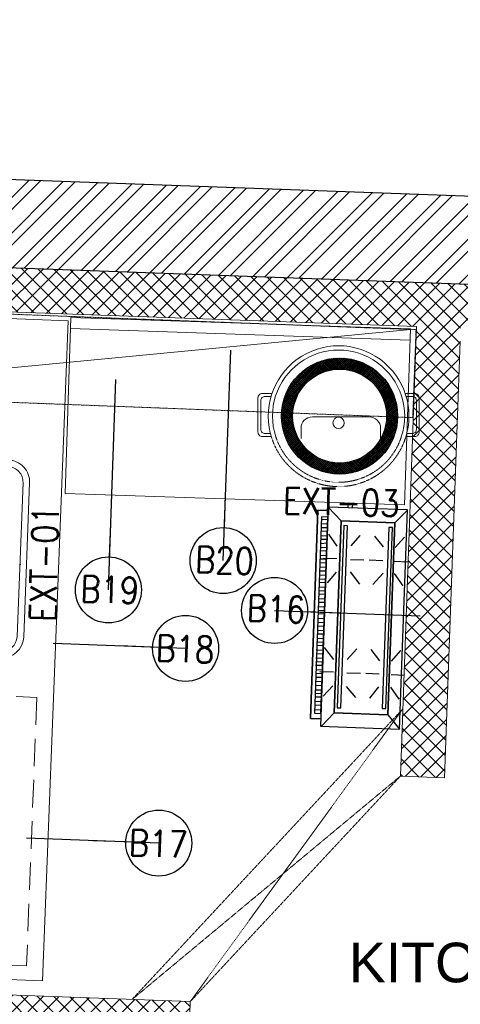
# Model space of a CAD drawing. Header units: millimetres. Extents: x 256680 to 410391, y -77299 to -22623.
# Tile 92 of 202: x 323146 to 324147, y -27393 to -25157. Entities that reach past the tile are written whole.
import ezdxf

# ---------------------------------------------------------------- set-up
doc = ezdxf.new("R2010")
doc.units = ezdxf.units.MM
doc.header["$LTSCALE"] = 2.5
for name, pattern in [('( Hidden )', [0.375, 0.25, -0.125]), ('DASHDOT2', [0.5, 0.25, -0.125, 0, -0.125]), ('HIDDEN2', [4.7625, 3.175, -1.5875])]:
    doc.linetypes.add(name, pattern=pattern)
for name, color, linetype, lineweight in [('A-WALL', 7, 'Continuous', 30), ('A_ FURN', 44, 'Continuous', 20), ('CKD Equipments', 252, 'Continuous', 0), ('ELEVATION 1', 143, 'Continuous', 18), ('ELEVATION 4', 157, 'Continuous', 9), ('EQPT', 3, 'Continuous', 9), ('FURNITURES', 30, 'Continuous', 15), ('HATCH LIGHT', 250, 'Continuous', 0), ('K Equipment', 30, 'Continuous', 9), ('K Equipment UC', 251, 'Continuous', 5), ('ROOM TEXT', 7, 'Continuous', 5), ('TEXT', 40, 'Continuous', 0), ('WALL', 132, 'Continuous', 25)]:
    doc.layers.add(name, color=color, linetype=linetype, lineweight=lineweight)
doc.layers.add('kitchen equip1', color=8, linetype='Continuous')
doc.styles.add('MTEXT', font='romans.shx', dxfattribs={"width": 0.85})
doc.styles.add('RG_3F_TITLE BLOCK_A1$0$A1 TBLOCK LBV$0$Style-arial', font='arial.ttf')
doc.styles.get("Standard").update_dxf_attribs({"font": 'GOTHIC.TTF'})
doc.dimstyles.new('AJKD_30', dxfattribs={"dimscale": 30, "dimtxt": 2, "dimasz": 1, "dimexe": 0.8, "dimexo": 0.8, "dimgap": 0.5, "dimtad": 1, "dimdec": 0, "dimzin": 0, "dimdsep": 46, "dimtxsty": 'Standard', "dimblk": 'ARCHTICK', "dimcen": 0.125, "dimclrd": 251, "dimclre": 251, "dimclrt": 42, "dimadec": 0, "dimazin": 0, "dimtfac": 1, "dimtdec": 0, "dimtix": 1, "dimtmove": 0, "dimatfit": 3, "dimfxl": 1, "dimtolj": 1, "dimtzin": 0, "dimarcsym": 1})

# ---------------------------------------------------------------- blocks, each defined once
blk = doc.blocks.new('awreg')
at = {"layer": 'K Equipment'}
for p, q in [((60713.5, 14498.1, -7.4), (60700.7, 14499.7, -7.4)), ((60720.2, 14494.7, -7.4), (60701.9, 14492.1, -7.4)), ((60713.5, 14498.1, -7.4), (60745.1, 14498.1, -7.4)), ((60720.2, 14494.7, -7.4), (60740.3, 14494.7, -7.4)), ((60804.5, 14486.4, -7.4), (60740.3, 14494.7, -7.4)), ((60804.5, 14506.4, -7.4), (60745.1, 14498.1, -7.4)), ((60804.5, 14506.4, -7.4), (60948, 14506.4, -7.4)), ((60853.3, 14486.4, -7.4), (60853.3, 14506.4, -7.4)), ((60866.2, 14496.4, -7.4), (60866.2, 14311.9, -7.4)), ((60886.2, 14496.4, -7.4), (60886.2, 14311.9, -7.4)), ((60899.2, 14486.4, -7.4), (60899.2, 14506.4, -7.4)), ((60948, 14506.4, -7.4), (61007.4, 14498.1, -7.4)), ((60948, 14486.4, -7.4), (61012.2, 14494.7, -7.4)), ((61039, 14498.1, -7.4), (61007.4, 14498.1, -7.4)), ((61032.2, 14494.7, -7.4), (61012.2, 14494.7, -7.4)), ((61032.2, 14494.7, -7.4), (61050.6, 14492.1, -7.4)), ((61039, 14498.1, -7.4), (61051.8, 14499.8, -7.4)), ((60804.5, 14486.4, -7.4), (60866.2, 14486.4, -7.4)), ((60886.3, 14486.4, -7.4), (60948, 14486.4, -7.4)), ((60701.2, 14430.2, -7.4), (61051.2, 14430.2, -7.4)), ((60701.2, 14415.2, -7.4), (61051.2, 14415.2, -7.4)), ((60741.2, 14224.4, -7.4), (60741.2, 14414.4, -7.4)), ((60651.2, 14380.2, -7.4), (60651.2, 13980.2, -7.4)), ((60666.2, 14380.2, -7.4), (60666.2, 13980.2, -7.4)), ((61086.2, 14380.2, -7.4), (61086.2, 13980.2, -7.4)), ((61101.2, 14380.2, -7.4), (61101.2, 13980.2, -7.4)), ((60651.2, 14314.4, -7.4), (60841.2, 14314.4, -7.4)), ((60701.2, 13945.2, -7.4), (61051.2, 13945.2, -7.4)), ((60701.2, 13930.2, -7.4), (61051.2, 13930.2, -7.4))]:
    blk.add_line(p, q, dxfattribs=at)
for centre, radius in [((60804.5, 14496.4, -7.4), 10), ((60948, 14496.4, -7.4), 10), ((60948, 14496.4, -7.4), 10), ((60741.2, 14314.4, -7.4), 50), ((60741.2, 14314.4, -7.4), 25)]:
    blk.add_circle(centre, radius, dxfattribs=at)
for centre, radius, start, end in [((60804.5, 14496.4, -7.4), 20.9, 28.5539, 159.6794), ((60948, 14496.4, -7.4), 20.9, 20.3274, 151.4528), ((60707.6, 14496.9, -7.4), 7.49, 157.3857, 219.5836), ((60876.2, 14496.4, -7.4), 10, 0.0044, 180.0034), ((61044.8, 14496.9, -7.4), 7.49, 320.4232, 22.6211), ((60804.5, 14496.4, -7.4), 20.9, 200.9658, 331.4528), ((60948, 14496.4, -7.4), 20.9, 208.5539, 339.0409), ((60701.2, 14380.2, -7.4), 50, 90.004, 180.004), ((61051.2, 14380.2, -7.4), 50, 0.004, 90.004), ((60701.2, 14380.2, -7.4), 35, 90.004, 180.004), ((61051.2, 14380.2, -7.4), 35, 0.004, 90.004), ((60876.2, 14311.9, -7.4), 10, 180.0034, 0.0034), ((60701.2, 13980.2, -7.4), 50, 180.004, 270.004), ((60701.2, 13980.2, -7.4), 35, 180.004, 270.004), ((61051.2, 13980.2, -7.4), 50, 270.004, 0.004), ((61051.2, 13980.2, -7.4), 35, 270.004, 0.004)]:
    blk.add_arc(centre, radius, start, end, dxfattribs=at)
blk = doc.blocks.new('G$C62143A14')
at = {"linetype": 'Continuous', "lineweight": 0}
for p, q in [((144.5, 0.3), (145.7, 0.6)), ((144.5, 0.3), (144.5, 0.3)), ((145.9, 0.3), (144.5, 0))]:
    blk.add_line(p, q, dxfattribs=at)
blk.add_arc((145.7, 0.8), 0.175, 280.6162, 1.5356, dxfattribs=at)
blk = doc.blocks.new('G$C46422E3B')
at = {"layer": 'A_ FURN', "ltscale": 2}
h = blk.add_hatch(dxfattribs=at)
h.set_pattern_fill('ANSI37', color=15)
h.set_pattern_definition([(45, (111347.439, 475109.8173), (-2.24506403, 2.24506403), []), (135, (111347.439, 475109.8173), (-2.24506403, -2.24506403), [])])
edge = h.paths.add_edge_path()
edge.add_arc((131.7, 131.7), 131.7, 0, 360)
edge = h.paths.add_edge_path(flags=16)
edge.add_arc((131.7, 131.7), 106.7, 0, 360)
at = {"layer": 'kitchen equip1'}
for radius in [131.7, 106.7]:
    blk.add_circle((131.7, 131.7), radius, dxfattribs=at)
blk = doc.blocks.new('A$C7a6a0475')
for p, q in [((325.4, 415.9), (289.6, 415.9)), ((249.6, 175.9), (249.6, 375.9)), ((325.4, 135.9), (289.6, 135.9))]:
    blk.add_line(p, q)
at = {"elevation": 0}
for points in [[(167.8, 518), (167.8, 552.3, -0.414214), (182.8, 567.3), (303.7, 567.3, -0.414214), (318.7, 552.3), (318.7, 520.7)], [(177.8, 521.1), (177.8, 542.3, -0.414214), (192.8, 557.3), (293.7, 557.3, -0.414214), (308.7, 542.3), (308.7, 523.5)], [(167.8, 49.3), (167.8, 15, 0.414214), (182.8, 0), (303.7, 0, 0.414214), (318.7, 15), (318.7, 46.6)], [(177.8, 46.2), (177.8, 25, 0.414214), (192.8, 10), (293.7, 10, 0.414214), (308.7, 25), (308.7, 43.8)]]:
    blk.add_lwpolyline(points, format="xyb", dxfattribs=at)
blk.add_circle((271.1, 283.7), 20)
for centre, radius, start, end in [((247.5, 283.7), 247.5, 71.6585, 288.3415), ((247.5, 283.7), 232.5, 71.6585, 288.3415), ((289.6, 375.9), 40, 90, 180), ((289.6, 175.9), 40, 180, 270)]:
    blk.add_arc(centre, radius, start, end)
at = {"linetype": 'HIDDEN2', "ltscale": 0.1}
for radius in [232.5, 247.5]:
    blk.add_arc((247.5, 283.7), radius, 288.3415, 71.6585, dxfattribs=at)
blk = doc.blocks.new('G$CD5B1A49A')
at = {"color": 3}
for points in [[(490, 186.8), (490, 210), (17, 210), (17, 186.8)], [(17, 186.8), (17, 210), (490, 210), (490, 186.8)], [(137.8, 188.2), (137.9, 202.6), (137.9, 202.6)], [(145.8, 188.1), (145.9, 202.5), (145.9, 202.5)], [(153.8, 188), (153.9, 202.4), (153.9, 202.4)], [(164.2, 188), (164.3, 202.4), (164.3, 202.4)], [(172.2, 187.9), (172.3, 202.3), (172.3, 202.3)], [(182.6, 187.8), (182.7, 202.2), (182.7, 202.2)], [(190.6, 187.7), (190.7, 202.1), (190.7, 202.1)], [(198.6, 187.7), (198.7, 202.1), (198.7, 202.1)], [(209, 187.6), (209.1, 202), (209.1, 202)], [(217, 187.5), (217.1, 201.9), (217.1, 201.9)], [(227.4, 187.4), (225.9, 201.8), (225.9, 201.8)], [(235.4, 187.3), (235.5, 201.7), (235.5, 201.7)], [(244.2, 187.3), (244.3, 201.7), (244.3, 201.7)], [(254.6, 187.2), (254.7, 201.6), (254.7, 201.6)], [(262.6, 187.1), (262.7, 201.5), (262.7, 201.5)], [(270.6, 187.1), (270.7, 201.5), (270.7, 201.5)], [(281, 187), (281.1, 201.4), (281.1, 201.4)], [(289, 186.9), (289.1, 201.3), (289.1, 201.3)], [(442.6, 187.2), (442.7, 201.6), (442.7, 201.6)], [(450.6, 187.1), (450.7, 201.5), (450.7, 201.5)], [(459.4, 187.1), (459.5, 201.5), (459.5, 201.5)], [(469, 187), (469.1, 201.4), (469.1, 201.4)], [(31.3, 156.5), (0.6, 184.4), (0.6, 184.4)], [(37, 186.6), (37.1, 201), (37.1, 201)], [(47.4, 188.9), (47.5, 200.9), (47.5, 200.9)], [(55.4, 188.9), (55.5, 200.9), (55.5, 200.9)], [(65.8, 188.8), (65.9, 200.8), (65.9, 200.8)], [(92.5, 161.7), (68.6, 182.6), (68.6, 182.6)], [(73.8, 188.7), (73.9, 200.7), (73.9, 200.7)], [(81.8, 188.6), (81.9, 200.6), (81.9, 200.6)], [(92.2, 188.6), (92.3, 200.6), (92.3, 200.6)], [(101, 188.5), (101.1, 200.5), (101.1, 200.5)], [(110.6, 188.4), (110.7, 200.4), (110.7, 200.4)], [(119.4, 188.3), (119.5, 200.3), (119.5, 200.3)], [(123.7, 161.6), (123.8, 192.8), (123.8, 192.8)], [(127.4, 188.3), (127.5, 200.3), (127.5, 200.3)], [(152.5, 161.5), (179, 183.8), (179, 183.8)], [(299.4, 186.8), (299.5, 201.2), (299.5, 201.2)], [(307.4, 186.7), (307.5, 201.1), (307.5, 201.1)], [(315.4, 186.7), (315.5, 201.1), (315.5, 201.1)], [(325.8, 186.6), (325.9, 201), (325.9, 201)], [(350.9, 163.3), (326.2, 183.3), (326.2, 183.3)], [(333.8, 186.5), (333.9, 200.9), (333.9, 200.9)], [(342.6, 186.4), (342.7, 200.8), (342.7, 200.8)], [(352.2, 188), (352.3, 200.8), (352.3, 200.8)], [(361, 187.9), (361.1, 200.7), (361.1, 200.7)], [(370.6, 187.8), (370.7, 200.6), (370.7, 200.6)], [(379.4, 187.7), (379.5, 200.5), (379.5, 200.5)], [(381.3, 163.2), (381.4, 193.6), (381.4, 193.6)], [(387.4, 187.7), (387.5, 200.5), (387.5, 200.5)], [(397.8, 187.6), (397.9, 200.4), (397.9, 200.4)], [(405.8, 187.5), (405.9, 200.3), (405.9, 200.3)], [(410.1, 163.1), (436.6, 183), (436.6, 183)], [(416.2, 187.4), (413.9, 200.2), (413.9, 200.2)], [(424.2, 187.4), (424.3, 200.2), (424.3, 200.2)], [(432.2, 187.3), (432.3, 200.1), (432.3, 200.1)], [(467.7, 156.5), (498.2, 186.8), (498.2, 186.8)], [(498, 131.6), (508.4, 131.6), (508.4, 142), (498, 142)], [(92.4, 131.3), (68.3, 109), (68.3, 109)], [(123.6, 131.2), (123.5, 100), (123.5, 100)], [(154, 131.1), (178.7, 110.2), (178.7, 110.2)], [(353.2, 132.1), (325.9, 109.7), (325.9, 109.7)], [(381.2, 132), (381.1, 101.6), (381.1, 101.6)], [(412.4, 131.9), (436.3, 111.8), (436.3, 111.8)], [(381, 58.4), (381.1, 89.6), (381.1, 89.6)], [(94.6, 57.7), (68.2, 77.8), (68.2, 77.8)], [(123.4, 57.6), (123.5, 88), (123.5, 88)], [(153.8, 57.5), (178.6, 77.4), (178.6, 77.4)], [(353, 56.9), (325.8, 79.3), (325.8, 79.3)], [(412.2, 58.3), (436.2, 79), (436.2, 79)], [(31.3, 34.7), (0, 6.8), (0, 6.8)], [(94.5, 30.5), (68, 10.6), (68, 10.6)], [(123.3, 30.4), (123.2, 0), (123.2, 0)], [(153.7, 30.3), (178.4, 10.2), (178.4, 10.2)], [(352.9, 32.1), (325.6, 11.3), (325.6, 11.3)], [(380.9, 32), (380.8, 0.8), (380.8, 0.8)], [(412.1, 31.9), (436, 11), (436, 11)], [(467.7, 34.7), (497.6, 6.8), (497.6, 6.8)]]:
    blk.add_lwpolyline(points, dxfattribs=at)
for points in [[(475.5, 201.3), (29, 201.3), (29, 186.8), (475.5, 186.7)], [(498.2, 186.8), (0, 186.8), (0, 6.8), (498.2, 6.8)], [(467.7, 156.5), (467.7, 34.7), (31.3, 34.7), (31.3, 156.5)], [(31.3, 34.7), (467.7, 34.7), (467.7, 156.5), (31.3, 156.5)], [(457.3, 150.1), (43.7, 150.1), (43.6, 141.9), (457.3, 141.9)], [(43.6, 141.9), (457.3, 141.9), (457.3, 150.1), (43.6, 150.1)], [(456.9, 47.7), (45.7, 47.7), (45.7, 39.4), (456.9, 39.4)], [(45.7, 39.4), (456.9, 39.4), (456.9, 47.7), (45.7, 47.7)]]:
    blk.add_lwpolyline(points, close=True, dxfattribs=at)
blk = doc.blocks.new('_ArchTick')
at = {"color": 0, "linetype": 'ByBlock', "const_width": 0.15}
blk.add_lwpolyline([(-0.5, -0.5), (0.5, 0.5)], dxfattribs=at)

msp = doc.modelspace()

# ---------------------------------------------------------------- hatches: boundary and pattern name
at = {"layer": 'HATCH LIGHT', "true_color": 0x636466}
h = msp.add_hatch(dxfattribs=at)
h.set_pattern_fill('ANSI32', color=251, scale=6)
h.set_pattern_definition([(45, (257511.52, -46725.026), (-40.411153, 40.411153), []), (45, (257538.46, -46725.026), (-40.411153, 40.411153), [])])
h.paths.add_polyline_path([(334654.4, -32590), (334460.4, -32638.8), (334642, -33359.7), (322089.3, -33359.6, -0.000263), (322074.8, -33559.6), (334898.6, -33559.7)])
h.paths.add_polyline_path([(322503.3, -25157.1), (322303.2, -25157.1, -0.011972), (321822, -34256), (322022.5, -34256, 0.01196)])
h.paths.add_polyline_path([(322486.9, -25697.6), (332165.8, -26046.6, 0.003501), (332659.9, -26800.6), (332827.5, -26691.5), (332277.4, -25850.5), (322493.1, -25497.7, -0.000262)])
h = msp.add_hatch(dxfattribs=at)
h.set_pattern_fill('ANSI37', color=251, scale=8)
h.set_pattern_definition([(45, (257511.52, -46725.026), (-17.960512, 17.960512), []), (135, (257511.52, -46725.026), (-17.960512, -17.960512), [])])
edge = h.paths.add_edge_path()
edge.add_line((325280.4, -25798.3), (322486.9, -25697.6))
edge.add_arc((132089.5, -19659.4), 190493.1, 356.573537, 358.183559, ccw=False)
edge.add_line((322242.1, -31044.7), (325091.3, -31044.7))
edge.add_line((325091.3, -31044.7), (325217.8, -27535.7))
edge.add_line((325217.8, -27535.7), (325117.8, -27532.1))
edge.add_line((325117.8, -27532.1), (325088.6, -28343.5))
edge.add_line((325088.6, -28343.5), (325088.6, -28343.5))
edge.add_line((325088.6, -28343.5), (325023.7, -30142.4))
edge.add_line((325023.7, -30142.4), (324994.8, -30944.7))
edge.add_line((324994.8, -30944.7), (322363.1, -30944.7))
edge.add_line((322363.1, -30944.7), (322489.1, -27449.3))
edge.add_line((322489.1, -27449.3), (323488.5, -27485.3))
edge.add_line((323488.5, -27485.3), (323529.9, -27486.8))
edge.add_line((323529.9, -27486.8), (323533.5, -27386.9))
edge.add_line((323533.5, -27386.9), (322492.7, -27349.3))
edge.add_line((322492.7, -27349.3), (322548.6, -25799.9))
edge.add_line((322548.6, -25799.9), (324047.7, -25853.9))
edge.add_line((324047.7, -25853.9), (324036.9, -26153.7))
edge.add_line((324036.9, -26153.7), (324013.5, -26801.7))
edge.add_line((324013.5, -26801.7), (324010.8, -26874.9))
edge.add_line((324010.8, -26874.9), (324110.8, -26878.5))
edge.add_line((324110.8, -26878.5), (324147.6, -25857.5))
edge.add_line((324147.6, -25857.5), (325176.9, -25894.7))
edge.add_line((325176.9, -25894.7), (325150.3, -26632.7))
edge.add_line((325150.3, -26632.7), (325250.2, -26636.3))
edge.add_line((325250.2, -26636.3), (325280.4, -25798.3))

# ---------------------------------------------------------------- linework, layer by layer
at = {"layer": 'CKD Equipments'}
for points in [[(322556.4, -25813.9), (322498.6, -27312.8), (323198, -27339.8), (323255.9, -25840.9), (322556.4, -25813.9), (322581.4, -25814.9), (322523.5, -27313.8)], [(323262.4, -25833.6), (324033.5, -25858.9), (324020, -26258.7), (323248.9, -26233.4), (323262.4, -25833.6), (323261.5, -25858.6), (324032.6, -25884.7)], [(322541.3, -26003.7), (324033.5, -25860.5)]]:
    msp.add_lwpolyline(points, dxfattribs=at)
at = {"layer": 'ELEVATION 1'}
for p, q in [((324047.7, -25853.9), (324010.8, -26874.9)), ((324146.5, -25887.2), (324110.8, -26878.5)), ((324110.8, -26878.5), (324010.8, -26874.9)), ((322492.7, -27349.3), (323533.5, -27386.9)), ((323529.9, -27486.8), (323533.5, -27386.9))]:
    msp.add_line(p, q, dxfattribs=at)
msp.add_lwpolyline([(324047.7, -25853.9), (322548.6, -25799.9)], dxfattribs=at)
at = {"layer": 'EQPT', "linetype": '( Hidden )', "lineweight": 15, "ltscale": 100, "elevation": 7.4}
msp.add_lwpolyline([(323185, -26696.3), (323161.5, -27305.9), (322551.9, -27282.4), (322575.5, -26672.8), (323185, -26696.3)], dxfattribs=at)
at = {"layer": 'HATCH LIGHT', "linetype": '( Hidden )'}
for p, q in [((324016.3, -26722.3), (323401.2, -27382.1)), ((324016.3, -26722.3), (323533.5, -27386.9)), ((323401.2, -27382.1), (324010.8, -26874.9)), ((324010.8, -26874.9), (323533.5, -27386.9))]:
    msp.add_line(p, q, dxfattribs=at)
at = {"layer": 'K Equipment', "color": 252, "linetype": 'DASHDOT2', "lineweight": 5, "ltscale": 2, "true_color": 0x939598}
msp.add_lwpolyline([(324038.8, -26060.8), (322539.8, -26003.7), (322547.5, -25803.8), (324046.4, -25861)], close=True, dxfattribs=at)
at = {"layer": 'WALL'}
msp.add_line((332277.4, -25850.5), (322494.1, -25497.7), dxfattribs=at)
at = {"layer": 'WALL', "flags": 128}
msp.add_lwpolyline([(332827.5, -26691.5), (332659.9, -26800.6, -0.003501), (332165.8, -26046.6), (322486.9, -25697.6)], format="xyb", dxfattribs=at)

# ---------------------------------------------------------------- block references
at = {"layer": 'A-WALL', "rotation": 87.92625837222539}
msp.add_blockref('G$CD5B1A49A', (324015.7, -26768.5), dxfattribs=at)
at = {"layer": 'CKD Equipments', "ltscale": 0.25}
msp.add_blockref('G$C46422E3B', (323741.1, -26188.9), dxfattribs=at)
at = {"layer": 'CKD Equipments', "ltscale": 0.25, "rotation": 87.79023278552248}
msp.add_blockref('G$C62143A14', (323142.4, -26539.8), dxfattribs=at)
at = {"layer": 'FURNITURES', "xscale": -1, "rotation": 87.79023278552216}
msp.add_blockref('awreg', (339428.8, 33910, 7.4), dxfattribs=at)
at = {"layer": 'K Equipment UC', "xscale": -0.6459602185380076, "yscale": 0.6459602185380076, "zscale": 0.6459602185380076, "rotation": 89.99999999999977}
msp.add_blockref('A$C7a6a0475', (324053.7, -25897.6), dxfattribs=at)

# ---------------------------------------------------------------- texts
at = {"layer": 'ROOM TEXT', "char_height": 60, "width": 170.917, "attachment_point": 9, "style": 'MTEXT'}
for s, insert, rotation in [('\\pxqc;EXT-03', (323961.3, -26284.4), 358.5718), ('\\pxqc;EXT-01', (323234, -26307.3), 88.5718)]:
    msp.add_mtext(s, dxfattribs=dict(at, insert=insert, rotation=rotation))
at = {"layer": 'ROOM TEXT', "char_height": 60, "rotation": 357.9352, "style": 'MTEXT'}
for s, insert, attachment_point in [('\\A1;\\pxqc;B20', (323695.6, -26418, 0.2), 9), ('\\A1;\\pxqc;B19', (323434.8, -26484.7, 0.2), 9), ('\\A1;\\pxqc;B16', (323812.6, -26528.3, 0.2), 9), ('\\A1;\\pxqc;B18', (323435, -26612.8, 0.2), 7), ('\\A1;\\pxqc;B17', (323374.2, -27055, 0.2), 7)]:
    msp.add_mtext_dynamic_manual_height_columns(s, width=170.917, gutter_width=1.8, heights=[0], dxfattribs=dict(at, insert=insert, attachment_point=attachment_point))
at = {"layer": 'TEXT', "insert": (324806.8, -27253.2), "char_height": 90, "width": 1274.194, "attachment_point": 3, "style": 'RG_3F_TITLE BLOCK_A1$0$A1 TBLOCK LBV$0$Style-arial'}
msp.add_mtext('\\pxqc;KITCHEN', dxfattribs=at)

# ---------------------------------------------------------------- leaders
at = {"layer": 'ELEVATION 4'}
for points in [[(323608.2, -26385.5), (323625.5, -25907.7)], [(323347.4, -26452.1), (323364.7, -25974.3)], [(323725.1, -26498.7), (324055.5, -26510.6)], [(323522.7, -26584.8), (323221.9, -26573.9)], [(323461.9, -27027), (323161.1, -27016.1)]]:
    msp.add_leader(points, dimstyle='AJKD_30', override={"dimasz": 5, "dimgap": 0.5, "dimtad": 0, "dimldrblk": 'DotBlank', "dimfxl": 0.18, "dimfxlon": 1, "dimarcsym": 2}, dxfattribs=at)

doc.saveas('drawing.dxf')
